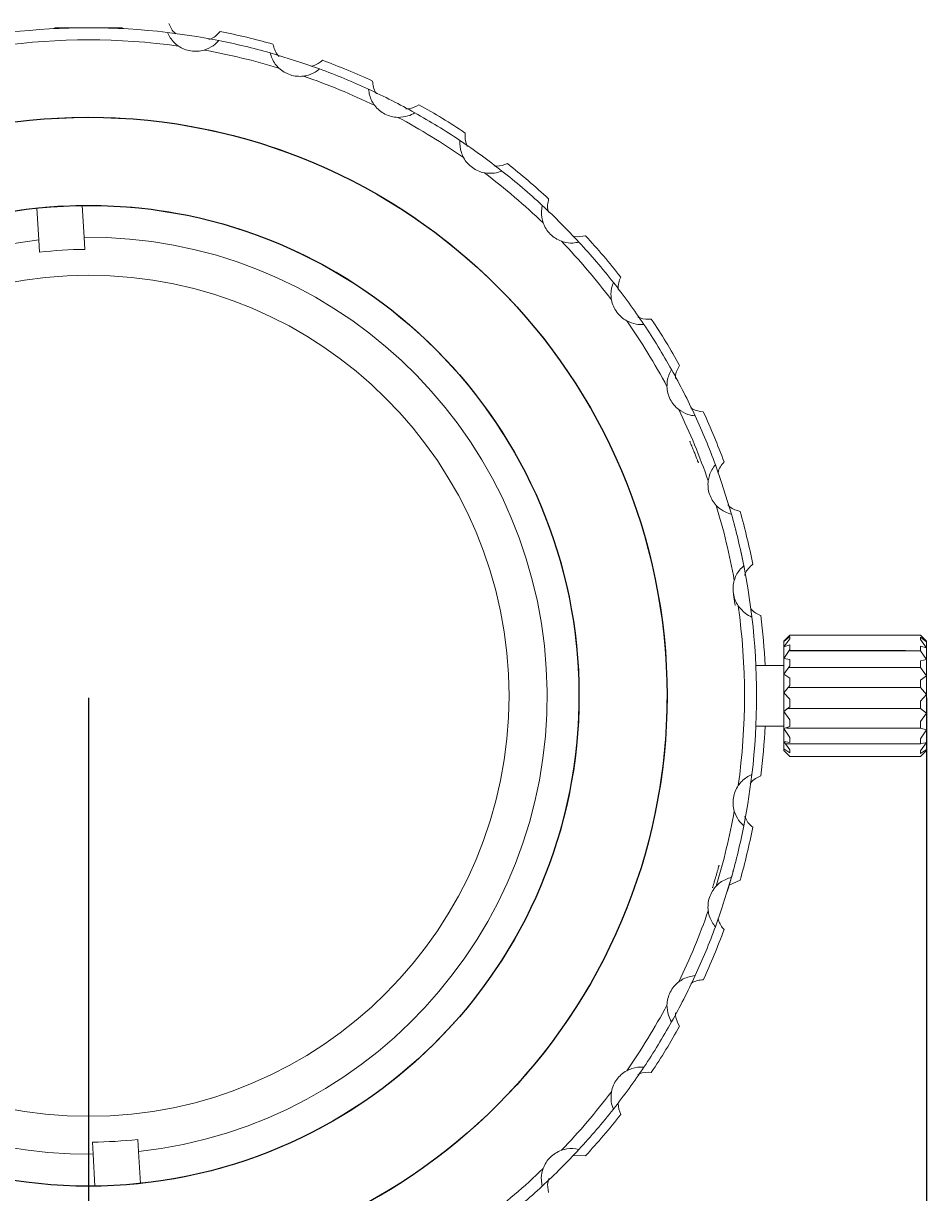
# Model space of a CAD drawing. Header units: millimetres. Extents: x 10982 to 13482, y 2076 to 4076.
# Tile 11 of 11: x 12747 to 13045, y 2809 to 3194. Entities that reach past the tile are written whole.
import ezdxf

# ---------------------------------------------------------------- set-up
doc = ezdxf.new("R2010")
doc.units = ezdxf.units.MM
doc.layers.add('標注線', color=7, linetype='Continuous')
doc.dimstyles.new('ISO-25', dxfattribs={"dimtxt": 2.5, "dimasz": 40, "dimexe": 30, "dimexo": 0.625, "dimtad": 1, "dimdec": 4, "dimdsep": 46, "dimlunit": 6, "dimtxsty": 'Standard', "dimcen": 2.5, "dimadec": 0, "dimazin": 0, "dimtfac": 1, "dimtdec": 4, "dimtmove": 0, "dimatfit": 3, "dimfxl": 1, "dimtolj": 1, "dimtzin": 0, "dimarcsym": 0})

# ---------------------------------------------------------------- blocks, each defined once
blk = doc.blocks.new('*D61')
at = {"layer": 'Defpoints', "color": 0}
for p in [(12768.97, 2972.36), (13044.97, 2972.36), (13044.97, 2625.58)]:
    blk.add_point(p, dxfattribs=at)
at = {"layer": '標注線', "color": 0, "lineweight": -2}
for p, q in [((12768.97, 2971.73), (12768.97, 2595.58)), ((13044.97, 2971.73), (13044.97, 2595.58)), ((12808.97, 2625.58), (13004.97, 2625.58))]:
    blk.add_line(p, q, dxfattribs=at)
at = {"layer": '標注線', "color": 0}
for points in [[(12808.97, 2632.25), (12808.97, 2618.91), (12768.97, 2625.58)], [(13004.97, 2618.91), (13004.97, 2632.25), (13044.97, 2625.58)]]:
    blk.add_solid(points, dxfattribs=at)
at = {"layer": '標注線', "color": 0, "insert": (12906.97, 2653.7), "char_height": 2.5, "attachment_point": 5}
blk.add_mtext('{{\\H22x;27.6}}', dxfattribs=at)

msp = doc.modelspace()

# ---------------------------------------------------------------- linework, layer by layer
at = {"linetype": 'Continuous', "lineweight": 15}
for p, q in [((12758.47042, 3192.35639), (12761.59857, 3192.35639)), ((12761.59857, 3192.35639), (12779.47042, 3192.35639)), ((12751.9083, 3132.95258), (12752.53224, 3122.45898)), ((12767.5058, 3123.34929), (12766.88186, 3133.84288)), ((12767.5058, 3123.34929), (12767.74351, 3119.35127)), ((12752.76996, 3118.46097), (12752.53224, 3122.45898)), ((12999.97042, 2992.35639), (12997.97042, 2990.3564)), ((12997.97042, 2990.22959), (12999.97042, 2992.35593)), ((12999.97042, 2992.35593), (13035.97043, 2992.35593)), ((13042.97042, 2992.35639), (13006.97041, 2992.35639)), ((13035.98485, 2992.34197), (13042.97042, 2992.34197)), ((13044.97042, 2990.3564), (13042.97042, 2992.35639)), ((13042.97042, 2992.34197), (13042.97042, 2992.35639)), ((13042.97042, 2992.34197), (13044.97042, 2990.15446)), ((12999.97042, 2991.82644), (12997.97042, 2990.22959)), ((12997.97042, 2988.42223), (12999.97042, 2991.10315)), ((12997.97042, 2990.3564), (12997.97042, 2990.22959)), ((12997.97042, 2990.22959), (12997.97042, 2988.42224)), ((12999.97042, 2989.08801), (12997.97042, 2988.42223)), ((12997.97042, 2988.42224), (12997.97042, 2984.6771)), ((12999.97042, 2991.82644), (12999.97042, 2991.10315)), ((12999.97042, 2989.08801), (12999.97042, 2987.58924)), ((13044.97042, 2990.15446), (13042.97042, 2991.6745)), ((13042.97042, 2990.87694), (13042.97042, 2991.6745)), ((13042.97042, 2990.87694), (13044.97042, 2988.16153)), ((13044.97042, 2988.16153), (13042.97042, 2988.73852)), ((13042.97042, 2987.17807), (13042.97042, 2988.73852)), ((13044.97042, 2990.3564), (13044.97042, 2990.15446)), ((13044.97042, 2990.15446), (13044.97042, 2988.16154)), ((13044.97042, 2988.16154), (13044.97042, 2984.26228)), ((12997.97042, 2984.6771), (12999.97042, 2987.58924)), ((12999.97042, 2984.3315), (12997.97042, 2984.6771)), ((12997.97042, 2984.6771), (12997.97042, 2979.44591)), ((12999.97042, 2984.3315), (12999.97042, 2982.23803)), ((13037.97043, 2987.17807), (13042.97042, 2987.17807)), ((13042.97042, 2987.17807), (13044.97042, 2984.26228)), ((13044.97042, 2984.26227), (13042.97042, 2983.82661)), ((13044.97042, 2978.92699), (13044.97042, 2984.26228)), ((12997.97042, 2982.35639), (12988.74303, 2982.35639)), ((12997.97042, 2979.44591), (12999.97042, 2982.23803)), ((12999.65371, 2981.69148), (13042.97042, 2981.69148)), ((13042.97042, 2983.82661), (13042.97042, 2981.69148)), ((13042.97042, 2981.69148), (13044.97042, 2978.92699)), ((12999.97042, 2978.13062), (12997.97042, 2979.44591)), ((12997.97042, 2979.44591), (12997.97042, 2973.35962)), ((12999.97042, 2978.13062), (12999.97042, 2975.69494)), ((13044.97042, 2978.92699), (13042.97042, 2977.53123)), ((13042.97042, 2977.53123), (13042.97042, 2975.07894)), ((13044.97042, 2972.79919), (13044.97042, 2978.92699)), ((12997.97042, 2973.35962), (12999.97042, 2975.69494)), ((12997.97042, 2973.35962), (12997.97042, 2967.15232)), ((12999.97042, 2971.23328), (12997.97042, 2973.35961)), ((12999.46364, 2975.07894), (13042.97042, 2975.07894)), ((13042.97042, 2975.07894), (13044.97042, 2972.79919)), ((13044.97042, 2972.79919), (13042.97042, 2970.61168)), ((13044.97042, 2972.79919), (13044.97042, 2966.61799)), ((12999.97042, 2971.23328), (12999.97042, 2968.74917)), ((13042.97042, 2968.13802), (13042.97042, 2970.61168)), ((12997.97042, 2967.15232), (12999.97042, 2968.74917)), ((12999.97042, 2964.4714), (12997.97042, 2967.15232)), ((12997.97042, 2967.15232), (12997.97042, 2961.57271)), ((12998.95682, 2968.13802), (13042.97042, 2968.13802)), ((13042.97042, 2968.13802), (13044.97042, 2966.61799)), ((13044.97042, 2966.61799), (13042.97042, 2963.90258)), ((13044.97042, 2966.61799), (13044.97042, 2961.12892)), ((12988.74303, 2962.35639), (12997.97042, 2962.35639)), ((12997.97042, 2961.57271), (12999.97042, 2962.23849)), ((12999.97042, 2958.66057), (12997.97042, 2961.57271)), ((12997.97042, 2961.57271), (12997.97042, 2957.29377)), ((12998.83005, 2961.7059), (13042.97042, 2961.7059)), ((12999.97042, 2964.4714), (12999.97042, 2962.23849)), ((13042.97042, 2961.7059), (13042.97042, 2963.90258)), ((13042.97042, 2961.7059), (13044.97042, 2961.12892)), ((13044.97042, 2961.12892), (13042.97042, 2958.21313)), ((13044.97042, 2961.12892), (13044.97042, 2956.99405)), ((12997.97042, 2957.29378), (12999.97042, 2956.94818)), ((12999.97042, 2954.50166), (12997.97042, 2957.29377)), ((12997.97042, 2957.29377), (12997.97042, 2954.83161)), ((12999.97042, 2958.66057), (12999.97042, 2956.94818)), ((13042.97042, 2956.55839), (13042.97042, 2958.21313)), ((12997.97042, 2954.83161), (12999.97042, 2953.51632)), ((12997.97042, 2954.83161), (12997.97042, 2954.35639)), ((12997.97042, 2954.35639), (12999.97042, 2952.35639)), ((12998.44992, 2956.55839), (13042.97042, 2956.55839)), ((12999.97042, 2954.50166), (12999.97042, 2953.51632)), ((13042.97042, 2956.55839), (13044.97042, 2956.99405)), ((13044.97042, 2956.99405), (13042.97042, 2954.22956)), ((13042.97042, 2953.31635), (13044.97042, 2954.71211)), ((13042.97042, 2952.35639), (13044.97042, 2954.35639)), ((13042.97042, 2953.31635), (13042.97042, 2954.22956)), ((13044.97042, 2956.99405), (13044.97042, 2954.7121)), ((13044.97042, 2954.7121), (13044.97042, 2954.35639)), ((12999.97042, 2952.49629), (12999.97042, 2952.35686)), ((12999.97042, 2952.35686), (13035.97043, 2952.35686)), ((13006.97041, 2952.35639), (13042.97042, 2952.35639)), ((12983.54576, 2911.6405), (12979.94136, 2909.97732)), ((12770.43505, 2821.3635), (12770.19733, 2825.36151)), ((12785.17088, 2826.25182), (12785.4086, 2822.25381)), ((12770.43505, 2821.3635), (12771.05898, 2810.8699)), ((12786.03254, 2811.76021), (12785.4086, 2822.25381)), ((12932.59402, 2820.84297), (12928.56804, 2820.99975))]:
    msp.add_line(p, q, dxfattribs=at)
at = {"linetype": 'Continuous', "lineweight": 15, "flags": 128}
for points in [[(12794.90348, 3190.82258), (12804.56246, 3189.45823), (12811.81639, 3188.14383)], [(12828.75984, 3184.07608), (12839.21676, 3180.84009), (12845.04548, 3178.78456)], [(12975.39859, 3048.43145), (12977.45411, 3042.60273), (12980.69011, 3032.14581)], [(12984.75786, 3015.20236), (12986.07226, 3007.94843), (12987.42258, 2998.40736)], [(12987.43661, 2946.42334), (12986.07226, 2936.76436), (12984.75786, 2929.51043)], [(12980.69011, 2912.56697), (12977.45411, 2902.11006), (12975.39859, 2896.28134)]]:
    msp.add_lwpolyline(points, dxfattribs=at)
for radius in [190.5, 161.5]:
    msp.add_circle((12768.97042, 2972.35639), radius)
at = {"linetype": 'Continuous', "lineweight": 15}
msp.add_circle((12768.97042, 2972.35639), 138.5, dxfattribs=at)
for centre, radius, start, end in [((12768.97042, 2972.35639), 220, 83.230376, 96.769624), ((12758.47042, 3190.35639), 2, 90, 122.0006111), ((12779.47042, 3190.35639), 2, 57.9993889, 90), ((12768.97042, 2972.35639), 216, 82.1328916, 97.8671084), ((12768.97042, 2972.35639), 223, 74.2006963, 78.7993037), ((12804.16818, 3194.58627), 10, 235.7187323, 261), ((12804.16818, 3194.58627), 10, 261, 286.2812677), ((12768.97042, 2972.35639), 216, 73.1328916, 79.8671084), ((12768.97042, 2972.35639), 220, 74.230376, 78.769624), ((12768.97042, 2972.35639), 223, 65.2006963, 69.7993037), ((12838.49924, 3186.34411), 10, 226.7187323, 252), ((12838.49924, 3186.34411), 10, 252, 277.2812677), ((12768.97042, 2972.35639), 220, 65.230376, 69.769624), ((12768.97042, 2972.35639), 216, 64.1328916, 70.8671084), ((12768.97042, 2972.35639), 220, 60.769624, 65.230376), ((12871.11828, 3172.83286), 10, 217.7187323, 243), ((12768.97042, 2972.35639), 223, 56.2006963, 60.7993037), ((12768.97042, 2972.35639), 190.5, 276.2052491, 270), ((12871.11828, 3172.83286), 10, 243, 268.2812677), ((12768.97042, 2972.35639), 216, 55.1328916, 61.8671084), ((12768.97042, 2972.35639), 220, 56.230376, 60.769624), ((12768.97042, 2972.35639), 220, 51.769624, 56.230376), ((12901.2221, 3154.38522), 10, 208.7187323, 234), ((12901.2221, 3154.38522), 10, 234, 259.2812677), ((12768.97042, 2972.35639), 223, 47.2006963, 51.7993037), ((12768.97042, 2972.35639), 216, 46.1328916, 52.8671084), ((12768.97042, 2972.35639), 220, 47.230376, 51.769624), ((12768.97042, 2972.35639), 161.5, 270, 265.6268576), ((12768.97042, 2972.35639), 220, 42.769624, 47.230376), ((12928.06945, 3131.45542), 10, 199.7187323, 225), ((12768.97042, 2972.35639), 151, 276.2497255, 90.555749), ((12928.06945, 3131.45542), 10, 225, 250.2812677), ((12768.97042, 2972.35639), 223, 38.2006963, 42.7993037), ((12768.97042, 2972.35639), 151, 96.2497255, 270.555749), ((12768.97042, 2972.35639), 147, 90.4782135, 96.3272611), ((12768.97042, 2972.35639), 216, 37.1328916, 43.8671084), ((12768.97042, 2972.35639), 220, 38.230376, 42.769624), ((12768.97042, 2972.35639), 220, 33.769624, 38.230376), ((12950.99924, 3104.60808), 10, 190.7187323, 216), ((12950.99924, 3104.60808), 10, 216, 241.2812677), ((12768.97042, 2972.35639), 223, 29.2006963, 33.7993037), ((12768.97042, 2972.35639), 216, 28.1328916, 34.8671084), ((12768.97042, 2972.35639), 220, 29.230376, 33.769624), ((12768.97042, 2972.35639), 220, 24.769624, 29.230376), ((12969.44689, 3074.50426), 10, 181.7187323, 207), ((12969.44689, 3074.50426), 10, 207, 232.2812677), ((12768.97042, 2972.35639), 216, 19.1328916, 25.8671084), ((12768.97042, 2972.35639), 223, 20.2006963, 24.7993037), ((12768.97042, 2972.35639), 220, 20.230376, 24.769624), ((12982.95814, 3041.88522), 10, 172.7187323, 198), ((12982.95814, 3041.88522), 10, 198, 223.2812677), ((12768.97042, 2972.35639), 216, 10.1328916, 16.8671084), ((12768.97042, 2972.35639), 220, 11.230376, 15.769624), ((12768.97042, 2972.35639), 223, 11.2006963, 15.7993037), ((12991.2003, 3007.55415), 10, 163.7187323, 189), ((12991.2003, 3007.55415), 10, 189, 214.2812677), ((12768.97042, 2972.35639), 216, 352.1328916, 7.8671084), ((12768.97042, 2972.35639), 220, 353.230376, 6.769624), ((12768.97042, 2972.35639), 223, 2.5701794, 6.7993037), ((12768.97042, 2972.35639), 223, 353.2006963, 357.4298206), ((12991.2003, 2937.15864), 10, 145.7187323, 171), ((12991.2003, 2937.15864), 10, 171, 196.2812677), ((12768.97042, 2972.35639), 216, 343.1328916, 349.8671084), ((12768.97042, 2972.35639), 220, 344.230376, 348.769624), ((12768.97042, 2972.35639), 223, 344.2006963, 348.7993037), ((12982.95814, 2902.82757), 10, 136.7187323, 162), ((12982.95814, 2902.82757), 10, 162, 187.2812677), ((12768.97042, 2972.35639), 216, 334.1328916, 340.8671084), ((12768.97042, 2972.35639), 220, 335.230376, 339.769624), ((12768.97042, 2972.35639), 223, 335.2006963, 339.7993037), ((12969.44689, 2870.20853), 10, 127.7187323, 153), ((12768.97042, 2972.35639), 220, 330.769624, 335.230376), ((12969.44689, 2870.20853), 10, 153, 178.2812677), ((12768.97042, 2972.35639), 216, 325.1328916, 331.8671084), ((12768.97042, 2972.35639), 220, 326.230376, 330.769624), ((12768.97042, 2972.35639), 223, 326.2006963, 330.7993037), ((12768.97042, 2972.35639), 220, 321.769624, 326.230376), ((12950.99924, 2840.10471), 10, 144, 169.2812677), ((12950.99924, 2840.10471), 10, 118.7187323, 144), ((12768.97042, 2972.35639), 216, 316.1328916, 322.8671084), ((12768.97042, 2972.35639), 220, 317.230376, 321.769624), ((12768.97042, 2972.35639), 223, 317.2006963, 321.7993037), ((12768.97042, 2972.35639), 147, 270.4782135, 276.3272611), ((12768.97042, 2972.35639), 220, 312.769624, 317.230376), ((12928.06945, 2813.25737), 10, 109.7187323, 135), ((12928.06945, 2813.25737), 10, 135, 160.2812677), ((12768.97042, 2972.35639), 216, 307.1328916, 313.8671084), ((12768.97042, 2972.35639), 220, 308.230376, 312.769624)]:
    msp.add_arc(centre, radius, start, end, dxfattribs=at)
for points, knots in [([(12795.37181, 3193.78802), (12795.89373, 3192.56444), (12796.42703, 3191.31417), (12797.67457, 3190.3836), (12797.7012, 3190.36373)], [0, 0, 0, 0, 0.978655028, 1, 1, 1, 1]), ([(12794.90348, 3190.82258), (12795.50843, 3189.64013), (12796.35433, 3187.98669), (12798.05203, 3186.69219), (12798.53562, 3186.32345)], [0, 0, 0, 0, 0.715150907, 1, 1, 1, 1]), ([(12808.58091, 3188.45685), (12808.87172, 3188.55679), (12810.48689, 3189.11184), (12811.47617, 3190.20914), (12812.28734, 3191.10887)], [0, 0, 0, 0, 0.1800541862, 1, 1, 1, 1]), ([(12806.9717, 3184.9873), (12808.04234, 3185.4184), (12810.00412, 3186.20834), (12811.2503, 3187.53926), (12811.81639, 3188.14383)], [0, 0, 0, 0, 0.545742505, 1, 1, 1, 1]), ([(12829.68631, 3186.93174), (12830.02917, 3185.64672), (12830.40914, 3184.22261), (12831.60858, 3183.01955), (12831.72573, 3182.90205)], [0, 0, 0, 0, 0.90233138, 1, 1, 1, 1]), ([(12828.75984, 3184.07608), (12829.17237, 3182.81355), (12829.74921, 3181.04815), (12831.22349, 3179.504), (12831.64344, 3179.06415)], [0, 0, 0, 0, 0.71515002, 1, 1, 1, 1]), ([(12842.13978, 3179.64857), (12842.35978, 3179.68855), (12843.95294, 3179.9781), (12845.03867, 3180.87036), (12845.97446, 3181.6394)], [0, 0, 0, 0, 0.138093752, 1, 1, 1, 1]), ([(12839.76665, 3176.42474), (12840.03901, 3176.46708), (12841.4575, 3176.68757), (12843.33151, 3177.45174), (12844.57412, 3178.41802), (12845.04548, 3178.78456)], [0, 0, 0, 0, 0.1285373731, 0.6694316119, 1, 1, 1, 1]), ([(12862.50577, 3174.79191), (12862.63206, 3173.46785), (12862.76541, 3172.06971), (12863.70287, 3170.75749), (12863.75254, 3170.68796)], [0, 0, 0, 0, 0.947011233, 1, 1, 1, 1]), ([(12861.14398, 3172.11633), (12861.35393, 3170.80482), (12861.64751, 3168.97092), (12862.86208, 3167.21513), (12863.20805, 3166.715)], [0, 0, 0, 0, 0.715149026, 1, 1, 1, 1]), ([(12873.4922, 3165.64286), (12873.77527, 3165.64808), (12875.45715, 3165.67913), (12876.71738, 3166.40936), (12877.76549, 3167.01669)], [0, 0, 0, 0, 0.168306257, 1, 1, 1, 1]), ([(12870.81835, 3162.83736), (12871.9698, 3162.91653), (12874.07967, 3163.06159), (12875.67614, 3163.94227), (12876.40135, 3164.34232)], [0, 0, 0, 0, 0.545742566, 1, 1, 1, 1]), ([(12893.02209, 3157.66744), (12892.94745, 3156.33955), (12892.86602, 3154.89075), (12893.61911, 3153.39961), (12893.68195, 3153.27517)], [0, 0, 0, 0, 0.916545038, 1, 1, 1, 1]), ([(12891.25851, 3155.23784), (12891.26071, 3153.90963), (12891.26378, 3152.05238), (12892.18874, 3150.12821), (12892.45221, 3149.58011)], [0, 0, 0, 0, 0.715149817, 1, 1, 1, 1]), ([(12902.48202, 3146.90776), (12902.74885, 3146.8708), (12904.40071, 3146.64197), (12905.74798, 3147.16351), (12906.87762, 3147.60081)], [0, 0, 0, 0, 0.161529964, 1, 1, 1, 1]), ([(12899.36222, 3144.55969), (12900.51188, 3144.45775), (12902.61847, 3144.27097), (12904.33305, 3144.89107), (12905.11191, 3145.17276)], [0, 0, 0, 0, 0.545742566, 1, 1, 1, 1]), ([(12920.48384, 3135.97999), (12920.20066, 3134.68048), (12919.894, 3133.27329), (12920.39886, 3131.69506), (12920.43749, 3131.57429)], [0, 0, 0, 0, 0.923479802, 1, 1, 1, 1]), ([(12918.36191, 3133.85618), (12918.1563, 3132.54399), (12917.8688, 3130.70912), (12918.48136, 3128.66396), (12918.65584, 3128.08139)], [0, 0, 0, 0, 0.715149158, 1, 1, 1, 1]), ([(12928.20667, 3123.85549), (12928.44335, 3123.78405), (12930.01743, 3123.3089), (12931.41045, 3123.61216), (12932.59402, 3123.86982)], [0, 0, 0, 0, 0.1503600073, 1, 1, 1, 1]), ([(12924.69542, 3122.04182), (12924.90138, 3121.97297), (12926.18687, 3121.54323), (12928.21471, 3121.32655), (12929.81379, 3121.62526), (12930.47021, 3121.74788)], [0, 0, 0, 0, 0.101097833, 0.631002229, 1, 1, 1, 1]), ([(12941.78679, 3108.49788), (12941.37843, 3107.234), (12940.80742, 3105.4667), (12941.09251, 3103.35089), (12941.17372, 3102.74819)], [0, 0, 0, 0, 0.71514959, 1, 1, 1, 1]), ([(12944.21484, 3110.26359), (12943.72796, 3109.02585), (12943.2099, 3107.70886), (12943.45312, 3106.10122), (12943.46775, 3106.00449)], [0, 0, 0, 0, 0.9398310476, 1, 1, 1, 1]), ([(12949.80421, 3097.14504), (12950.0742, 3097.0133), (12951.6024, 3096.26767), (12953.07173, 3096.34467), (12954.28147, 3096.40807)], [0, 0, 0, 0, 0.176675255, 1, 1, 1, 1]), ([(12946.19414, 3095.83818), (12947.25602, 3095.38597), (12949.20179, 3094.55734), (12951.02408, 3094.61727), (12951.85187, 3094.64449)], [0, 0, 0, 0, 0.545741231, 1, 1, 1, 1]), ([(12963.63072, 3081.15147), (12962.96343, 3080.001), (12962.22794, 3078.73297), (12962.22417, 3077.04412), (12962.22382, 3076.88754)], [0, 0, 0, 0, 0.90728104, 1, 1, 1, 1]), ([(12960.95635, 3079.78732), (12960.35531, 3078.60288), (12959.51488, 3076.94666), (12959.46546, 3074.81229), (12959.45139, 3074.20432)], [0, 0, 0, 0, 0.715150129, 1, 1, 1, 1]), ([(12963.32902, 3066.59402), (12964.3071, 3065.98126), (12966.09928, 3064.85846), (12967.90851, 3064.63257), (12968.73036, 3064.52996)], [0, 0, 0, 0, 0.545742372, 1, 1, 1, 1]), ([(12967.34354, 3067.1578), (12967.5085, 3067.04401), (12968.82112, 3066.13851), (12970.20018, 3066.00686), (12971.40594, 3065.89175)], [0, 0, 0, 0, 0.12567288, 1, 1, 1, 1]), ([(12968.43055, 3052.6101), (12968.35435, 3052.79903), (12968.202, 3053.17678), (12967.90438, 3053.90712), (12967.57618, 3054.70343), (12967.28073, 3055.41136), (12967.12775, 3055.77517), (12967.03593, 3055.99291), (12966.96485, 3056.161), (12966.95712, 3056.17925), (12966.95211, 3056.19106)], [0, 0, 0, 0, 0.06255401, 0.125078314, 0.249537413, 0.37426401, 0.499207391, 0.613113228, 0.749591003, 1, 1, 1, 1]), ([(12969.40826, 3050.13605), (12969.34822, 3050.29052), (12969.22821, 3050.59928), (12968.99031, 3051.20553), (12968.72075, 3051.88661), (12968.52731, 3052.36888), (12968.43055, 3052.6101)], [0, 0, 0, 0, 0.250224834, 0.500164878, 0.749984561, 1, 1, 1, 1]), ([(12969.82422, 3049.05549), (12969.82172, 3049.06202), (12969.81674, 3049.07508), (12969.76678, 3049.20586), (12969.67562, 3049.44366), (12969.55671, 3049.75273), (12969.45773, 3050.00831), (12969.40826, 3050.13605)], [0, 0, 0, 0, 0.250112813, 0.500174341, 0.750075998, 0.875080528, 1, 1, 1, 1]), ([(12975.39859, 3048.43145), (12974.61966, 3047.35561), (12973.53048, 3045.85126), (12973.14778, 3043.75091), (12973.03877, 3043.15262)], [0, 0, 0, 0, 0.715149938, 1, 1, 1, 1]), ([(12978.25343, 3049.36043), (12977.40109, 3048.3392), (12976.52608, 3047.29081), (12976.26295, 3045.74878), (12976.25613, 3045.70884)], [0, 0, 0, 0, 0.974092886, 1, 1, 1, 1]), ([(12975.67817, 3035.02942), (12975.78917, 3034.91524), (12976.67899, 3033.99999), (12978.37538, 3032.83992), (12979.98363, 3032.35766), (12980.69011, 3032.14581)], [0, 0, 0, 0, 0.074001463, 0.593227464, 1, 1, 1, 1]), ([(12979.4789, 3035.19025), (12979.70692, 3034.96949), (12980.94144, 3033.7743), (12982.3761, 3033.38758), (12983.54576, 3033.07228)], [0, 0, 0, 0, 0.184704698, 1, 1, 1, 1]), ([(12983.37429, 3021.66141), (12983.49596, 3021.12678), (12983.73919, 3020.05801), (12983.98901, 3018.90999), (12984.137, 3018.21953), (12984.24386, 3017.71506), (12984.25731, 3017.65073), (12984.26629, 3017.60781)], [0, 0, 0, 0, 0.249787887, 0.499349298, 0.625478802, 0.750102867, 1, 1, 1, 1]), ([(12984.75786, 3015.20236), (12983.82022, 3014.26162), (12982.50911, 3012.94618), (12981.80258, 3010.93154), (12981.60133, 3010.35768)], [0, 0, 0, 0, 0.7151502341, 1, 1, 1, 1]), ([(12987.72289, 3015.67331), (12986.73434, 3014.7836), (12985.63349, 3013.79283), (12985.10436, 3012.16928), (12985.05039, 3012.00368)], [0, 0, 0, 0, 0.898000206, 1, 1, 1, 1]), ([(12981.34326, 3005.86424), (12981.38347, 3005.60762), (12981.46387, 3005.09451), (12981.57441, 3004.36721), (12981.66982, 3003.72663), (12981.71767, 3003.39825), (12981.74161, 3003.23399)], [0, 0, 0, 0, 0.249976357, 0.499827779, 0.749812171, 1, 1, 1, 1]), ([(12981.74161, 3003.23399), (12981.776, 3002.99489), (12981.8449, 3002.51598), (12981.89454, 3002.1606), (12981.90069, 3002.11686), (12981.90479, 3002.0877)], [0, 0, 0, 0, 0.249414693, 0.499565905, 1, 1, 1, 1]), ([(12982.93748, 3001.92159), (12983.67832, 3001.03658), (12985.03582, 2999.41491), (12986.68669, 2998.641), (12987.43661, 2998.28945)], [0, 0, 0, 0, 0.545741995, 1, 1, 1, 1]), ([(12987.03454, 3001.08511), (12987.12206, 3000.97171), (12988.05928, 2999.75746), (12989.28804, 2999.23314), (12990.40205, 2998.75779)], [0, 0, 0, 0, 0.093392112, 1, 1, 1, 1]), ([(12987.43661, 2946.42334), (12986.25415, 2945.81839), (12984.60072, 2944.97248), (12983.30622, 2943.27479), (12982.93748, 2942.7912)], [0, 0, 0, 0, 0.715150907, 1, 1, 1, 1]), ([(12990.40205, 2945.955), (12989.18338, 2945.42225), (12987.87577, 2944.85063), (12986.90373, 2943.52886), (12986.83762, 2943.43896)], [0, 0, 0, 0, 0.931989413, 1, 1, 1, 1]), ([(12981.60133, 2934.35511), (12982.03243, 2933.28448), (12982.82237, 2931.32269), (12984.15328, 2930.07651), (12984.75786, 2929.51043)], [0, 0, 0, 0, 0.545742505, 1, 1, 1, 1]), ([(12985.08587, 2932.70568), (12985.18131, 2932.42885), (12985.73288, 2930.82884), (12986.82212, 2929.84943), (12987.72289, 2929.03948)], [0, 0, 0, 0, 0.173023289, 1, 1, 1, 1]), ([(12975.55626, 2912.79727), (12975.61253, 2912.99305), (12975.72504, 2913.38452), (12975.94016, 2914.14327), (12976.17179, 2914.97283), (12976.37482, 2915.71258), (12976.47826, 2916.09345), (12976.53995, 2916.32156), (12976.58743, 2916.49778), (12976.59257, 2916.51692), (12976.59589, 2916.52931)], [0, 0, 0, 0, 0.06255401, 0.125078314, 0.249537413, 0.37426401, 0.499207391, 0.613113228, 0.749591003, 1, 1, 1, 1]), ([(12981.48076, 2915.44104), (12981.46896, 2915.39703), (12981.45134, 2915.33131), (12981.35515, 2914.97337), (12981.29634, 2914.7572), (12981.28034, 2914.69839)], [0, 0, 0, 0, 0.595981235, 0.890072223, 1, 1, 1, 1]), ([(12974.80353, 2910.24574), (12974.85132, 2910.40443), (12974.94684, 2910.72163), (12975.13263, 2911.34582), (12975.33952, 2912.04847), (12975.484, 2912.5476), (12975.55626, 2912.79727)], [0, 0, 0, 0, 0.250224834, 0.500164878, 0.749984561, 1, 1, 1, 1]), ([(12980.69011, 2912.56697), (12979.42758, 2912.15445), (12977.66218, 2911.5776), (12976.11803, 2910.10332), (12975.67817, 2909.68337)], [0, 0, 0, 0, 0.71515002, 1, 1, 1, 1]), ([(12980.45331, 2911.73472), (12980.3459, 2911.36214), (12980.184, 2910.80054), (12979.98123, 2910.11083), (12979.84556, 2909.65282), (12979.73374, 2909.27817), (12979.61646, 2908.88755), (12979.59745, 2908.82474), (12979.58479, 2908.78294)], [0, 0, 0, 0, 0.250038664, 0.376897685, 0.50054322, 0.625869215, 0.751001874, 1, 1, 1, 1]), ([(12981.28045, 2914.69835), (12981.27781, 2914.68862), (12981.27252, 2914.66917), (12981.22855, 2914.50744), (12981.15192, 2914.22677), (12981.05048, 2913.85743), (12980.92166, 2913.3928), (12980.80152, 2912.96095), (12980.71969, 2912.67317), (12980.69348, 2912.58098)], [0, 0, 0, 0, 0.154240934, 0.308248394, 0.458982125, 0.616406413, 0.765512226, 0.924881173, 1, 1, 1, 1]), ([(12974.46605, 2909.13816), (12974.46811, 2909.14484), (12974.47222, 2909.1582), (12974.51336, 2909.29201), (12974.58793, 2909.53553), (12974.68452, 2909.85229), (12974.76387, 2910.11462), (12974.80353, 2910.24574)], [0, 0, 0, 0, 0.250112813, 0.500174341, 0.750075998, 0.875080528, 1, 1, 1, 1]), ([(12979.71847, 2909.22804), (12979.70018, 2909.16683), (12979.62482, 2908.91466), (12979.52563, 2908.58712), (12979.39071, 2908.14281), (12979.37303, 2908.08531), (12979.36122, 2908.04692)], [0, 0, 0, 0, 0.074836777, 0.308262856, 0.538207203, 1, 1, 1, 1]), ([(12973.03877, 2901.56017), (12973.08111, 2901.2878), (12973.3016, 2899.86931), (12974.06576, 2897.9953), (12975.03205, 2896.75269), (12975.39859, 2896.28134)], [0, 0, 0, 0, 0.1285373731, 0.6694316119, 1, 1, 1, 1]), ([(12976.2675, 2899.16278), (12976.30611, 2898.95108), (12976.59507, 2897.36689), (12977.48362, 2896.2875), (12978.25343, 2895.35235)], [0, 0, 0, 0, 0.133631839, 1, 1, 1, 1]), ([(12968.73036, 2880.18283), (12967.41885, 2879.97288), (12965.58495, 2879.67931), (12963.82916, 2878.46474), (12963.32902, 2878.11877)], [0, 0, 0, 0, 0.715149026, 1, 1, 1, 1]), ([(12971.40594, 2878.82104), (12970.08147, 2878.69874), (12968.70581, 2878.5717), (12967.41462, 2877.65382), (12967.36657, 2877.61966)], [0, 0, 0, 0, 0.962787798, 1, 1, 1, 1]), ([(12959.45139, 2870.50847), (12959.53055, 2869.35702), (12959.67561, 2867.24714), (12960.55629, 2865.65067), (12960.95635, 2864.92547)], [0, 0, 0, 0, 0.545742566, 1, 1, 1, 1]), ([(12962.25308, 2867.92434), (12962.25823, 2867.61055), (12962.28634, 2865.89623), (12963.02624, 2864.61116), (12963.63072, 2863.56132)], [0, 0, 0, 0, 0.183043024, 1, 1, 1, 1]), ([(12951.85187, 2850.0683), (12950.52366, 2850.0661), (12948.6664, 2850.06303), (12946.74224, 2849.13808), (12946.19414, 2848.87461)], [0, 0, 0, 0, 0.715149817, 1, 1, 1, 1]), ([(12954.28147, 2848.30472), (12952.95334, 2848.37515), (12951.47766, 2848.45341), (12949.95895, 2847.68178), (12949.80709, 2847.60463)], [0, 0, 0, 0, 0.900009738, 1, 1, 1, 1]), ([(12941.17372, 2841.96459), (12941.07178, 2840.81494), (12940.88499, 2838.70834), (12941.5051, 2836.99376), (12941.78679, 2836.21491)], [0, 0, 0, 0, 0.545742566, 1, 1, 1, 1]), ([(12943.48531, 2838.52815), (12943.46452, 2838.3685), (12943.26397, 2836.82875), (12943.7654, 2835.57392), (12944.21484, 2834.44919)], [0, 0, 0, 0, 0.103685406, 1, 1, 1, 1]), ([(12930.47021, 2822.9649), (12929.15801, 2823.17051), (12927.32315, 2823.45802), (12925.27798, 2822.84546), (12924.69542, 2822.67097)], [0, 0, 0, 0, 0.715149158, 1, 1, 1, 1]), ([(12918.65584, 2816.6314), (12918.58699, 2816.42544), (12918.15726, 2815.13994), (12917.94058, 2813.1121), (12918.23929, 2811.51302), (12918.36191, 2810.8566)], [0, 0, 0, 0, 0.101097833, 0.631002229, 1, 1, 1, 1]), ([(12920.52764, 2813.32871), (12920.43327, 2813.02168), (12919.92721, 2811.3754), (12920.23415, 2809.91822), (12920.48384, 2808.7328)], [0, 0, 0, 0, 0.186497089, 1, 1, 1, 1])]:
    msp.add_open_spline(points, degree=3, knots=knots, dxfattribs=at)
at = {"layer": '標注線'}
msp.add_line((13037.97043, 2987.17807), (12999.97042, 2987.17807), dxfattribs=at)

# ---------------------------------------------------------------- dimensions: what is measured, and where the dimension line sits
dim = msp.add_linear_dim(base=(13044.97042, 2625.57868), p1=(12768.97042, 2972.35639), p2=(13044.97042, 2972.35639), angle=0, text='{{\\H22x;27.6}}', dimstyle='ISO-25', override={"dimdec": 1, "dimdsep": 44, "dimlunit": 2, "dimtdec": 1, "dimtolj": 0, "dimtzin": 8}, dxfattribs=at)
dim.commit()
dim.dimension.update_dxf_attribs({"geometry": '*D61', "text_midpoint": (12906.97042, 2625.57868), "dimtype": 161})

doc.saveas('drawing.dxf')
